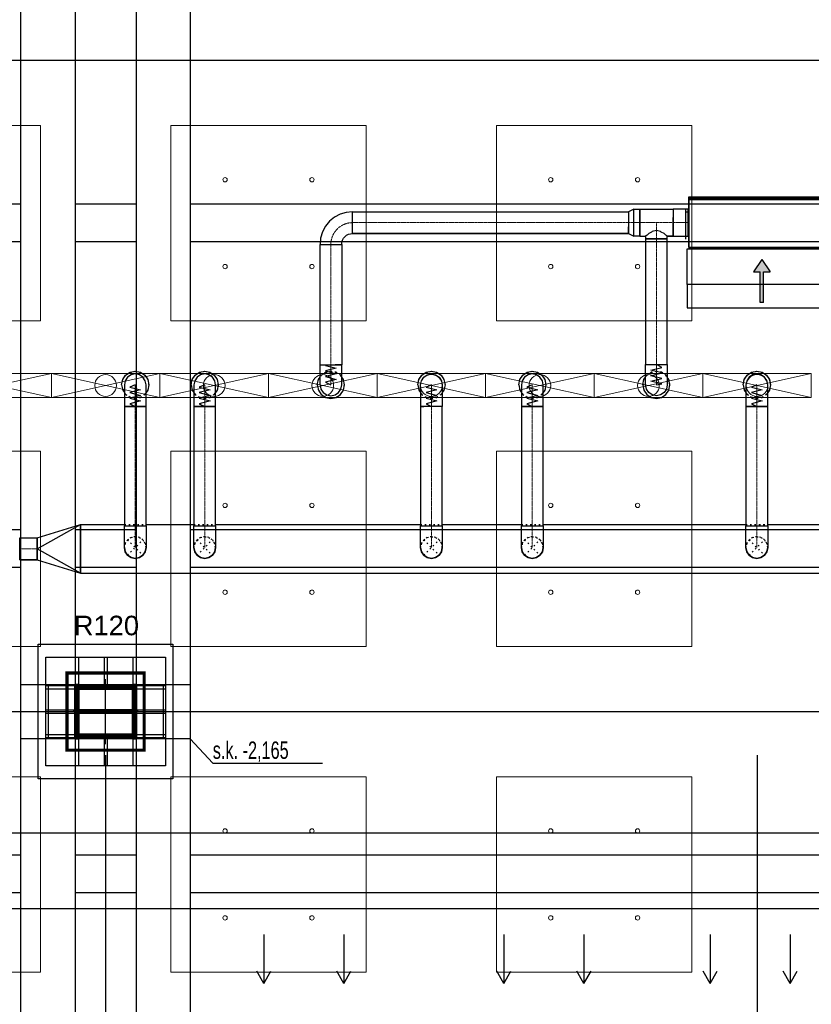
# Model space of a CAD drawing. Header units: centimetres. Extents: x -228435 to 46820, y -89367 to 152985.
# Tile 247 of 256: x -11332 to -4040, y 14303 to 23374. Entities that reach past the tile are written whole.
import ezdxf

# ---------------------------------------------------------------- set-up
doc = ezdxf.new("R2010")
doc.units = ezdxf.units.CM
doc.header["$LTSCALE"] = 50
doc.header["$PDMODE"] = 35
doc.header["$PDSIZE"] = 0.1
for name, pattern in [('CADVENT_CENTERLINE', [9.9, 7.4, -1, 0.5, -1]), ('CADVENT_HIDDEN', [0.8, 0.25, -0.55]), ('Kondygnacja  -0_5$0$HIDDEN', [9.525, 6.35, -3.175]), ('Kondygnacja  -0_5$0$HIDDEN2', [4.7625, 3.175, -1.5875]), ('Osie rzutów$0$DASHDOT2', [12.7, 6.35, -3.175, 0, -3.175])]:
    doc.linetypes.add(name, pattern=pattern)
doc.layers.get('0').update_dxf_attribs({"color": 8})
doc.layers.get('DEFPOINTS').update_dxf_attribs({"color": 8})
for name, color, linetype in [('01-103-Went PP_poziom-0_5$0$L_Nawiew', 250, 'Continuous'), ('bgde-nawiewDETAILS', 1, 'Continuous'), ('bgde-nawiewEXP', 250, 'Continuous'), ('bgde-nawiewHIDDEN', 250, 'Continuous'), ('bgde-wywiewSOL', 5, 'Continuous'), ('bgde_AJ_strzałki', 7, 'Continuous'), ('Kondygnacja  -0_5$0$ARCH_INFO_ODPORNOŚĆ OGNIOWA', 8, 'Continuous'), ('Kondygnacja  -0_5$0$ARCH_KONSTR_POWYŻEJ RZUTU', 8, 'Kondygnacja  -0_5$0$HIDDEN'), ('Kondygnacja  -0_5$0$ARCH_KONSTR_POWYŻEJ RZUTU_IST', 8, 'Kondygnacja  -0_5$0$HIDDEN2'), ('Kondygnacja  -0_5$0$ARCH_KONSTRUKCJA_NIEWIDOCZNA', 8, 'Continuous'), ('Kondygnacja  -0_5$0$ARCH_OKŁADZINA', 8, 'Continuous'), ('Kondygnacja  -0_5$0$ARCH_SŁUPY', 8, 'Continuous'), ('Osie rzutów$0$ARCH_INFO_OSIE_IST', 8, 'Osie rzutów$0$DASHDOT2'), ('Osie rzutów$0$ARCH_INFO_OSIE_OPISY_IST', 8, 'Continuous')]:
    doc.layers.add(name, color=color, linetype=linetype)
for name, color, linetype, lineweight in [('bgde-nawiewCEN', 7, 'Continuous', 13), ('bgde_nawiewnik', 11, 'Continuous', 5), ('Kondygnacja  -0_5$0$ARCH_INFO_WYMIARY', 8, 'Continuous', 9), ('SU Lampy kwadratowe  -05$0$ARCH_SUFITY_PODWIESZANE', 8, 'Continuous', 9)]:
    doc.layers.add(name, color=color, linetype=linetype, lineweight=lineweight)
doc.styles.add('Kondygnacja  -0_5$0$Arial', font='ARIAL.TTF')
doc.styles.add('Kondygnacja  -0_5$0$BIKTS', font='bikromsw.shx', dxfattribs={"width": 0.8})
doc.styles.add('Kondygnacja  -0_5$0$Romans', font='Romans.shx', dxfattribs={"width": 0.7})
doc.dimstyles.new('Kondygnacja  -0_5$0$Wymiary 1-100', dxfattribs={"dimtxt": 12, "dimasz": 10, "dimexe": 5, "dimexo": 0, "dimgap": 4, "dimtad": 1, "dimrnd": 0.5, "dimzin": 12, "dimdsep": 46, "dimtxsty": 'Kondygnacja  -0_5$0$Romans', "dimblk": 'Kondygnacja  -0_5$0$_Oblique', "dimcen": 10, "dimdle": 10, "dimclrt": 55, "dimazin": 0, "dimtfac": 1, "dimtmove": 1, "dimatfit": 3, "dimfxl": 8, "dimfxlon": 1, "dimtolj": 1, "dimtzin": 0, "dimarcsym": 0})
pattern_1 = [(45, (-1133.3117, -3177.9858), (-0.6735192, 0.6735192), [])]

# ---------------------------------------------------------------- blocks, each defined once
blk = doc.blocks.new('Osie rzutów')
at = {"layer": 'Osie rzutów$0$ARCH_INFO_OSIE_IST', "ltscale": 10}
for p, q in [((11060, 12510), (11060, 4623.26)), ((11660, 12510), (11660, 4623.26)), ((4436.04, 6800), (15156.54, 6800)), ((11060, 6170), (11060, 6230)), ((4436.04, 6200), (15156.54, 6200)), ((11090, 6200), (11030, 6200))]:
    blk.add_line(p, q, dxfattribs=at)
blk = doc.blocks.new('SU Lampy kwadratowe  -05$0$moduł sufitu')
at = {"layer": 'SU Lampy kwadratowe  -05$0$ARCH_SUFITY_PODWIESZANE'}
for points in [[(60, -60), (240, -60), (240, -240), (60, -240)], [(360, -60), (540, -60), (540, -240), (360, -240)], [(60, -360), (240, -360), (240, -540), (60, -540)], [(360, -360), (540, -360), (540, -540), (360, -540)]]:
    blk.add_lwpolyline(points, close=True, dxfattribs=at)
for centre in [(110, -110), (190, -110), (410, -110), (490, -110), (110, -190), (190, -190), (410, -190), (490, -190), (110, -410), (190, -410), (410, -410), (490, -410), (110, -490), (190, -490), (410, -490), (490, -490)]:
    blk.add_circle(centre, 2, dxfattribs=at)
blk = doc.blocks.new('SU Lampy kwadratowe  -05')
at = {"layer": 'SU Lampy kwadratowe  -05$0$ARCH_SUFITY_PODWIESZANE'}
for points in [[(10820, 6140), (11000, 6140), (11000, 5960), (10820, 5960)], [(11120, 6140), (11300, 6140), (11300, 5960), (11120, 5960)], [(11420, 6140), (11600, 6140), (11600, 5960), (11420, 5960)]]:
    blk.add_lwpolyline(points, close=True, dxfattribs=at)
for centre in [(11170, 6090), (11250, 6090), (11470, 6090), (11550, 6090), (11170, 6010), (11250, 6010), (11470, 6010), (11550, 6010)]:
    blk.add_circle(centre, 2, dxfattribs=at)
for p in [(10460, 6800), (11060, 6800)]:
    blk.add_blockref('SU Lampy kwadratowe  -05$0$moduł sufitu', p, dxfattribs=at)
blk = doc.blocks.new('Kondygnacja  -0_5$0$słup_kwadrat')
at = {"layer": 'Kondygnacja  -0_5$0$ARCH_SŁUPY', "lineweight": 40}
h = blk.add_hatch(dxfattribs=at)
h.set_pattern_fill('ANSI31', color=256, scale=0.3, style=0)
h.set_pattern_definition(pattern_1)
h.paths.add_polyline_path([(36, 34), (39, 34), (39, 84), (36, 84)])
h = blk.add_hatch(dxfattribs=at)
h.set_pattern_fill('ANSI31', color=256, scale=0.3, style=0)
h.set_pattern_definition(pattern_1)
h.paths.add_polyline_path([(89, 80), (89, 83), (39, 83), (39, 80)])
h = blk.add_hatch(dxfattribs=at)
h.set_pattern_fill('ANSI31', color=256, scale=0.3, style=0)
h.set_pattern_definition(pattern_1)
h.paths.add_polyline_path([(89, 34), (92, 34), (92, 84), (89, 84)])
h = blk.add_hatch(dxfattribs=at)
h.set_pattern_fill('ANSI31', color=256, scale=0.3, style=0)
h.set_pattern_definition(pattern_1)
h.paths.add_polyline_path([(89, 57.5), (89, 60.5), (39, 60.5), (39, 57.5)])
h = blk.add_hatch(dxfattribs=at)
h.set_pattern_fill('ANSI31', color=256, scale=0.3, style=0)
h.set_pattern_definition(pattern_1)
h.paths.add_polyline_path([(89, 35), (89, 38), (39, 38), (39, 35)])
at = {"layer": 'Kondygnacja  -0_5$0$ARCH_KONSTRUKCJA_NIEWIDOCZNA'}
blk.add_lwpolyline([(119, 109), (119, 9), (9, 9), (9, 109)], close=True, dxfattribs=at)
for points in [[(36, 109), (36, 84)], [(39, 109), (39, 84)], [(62.5, 109), (62.5, 83)], [(65.5, 109), (65.5, 83)], [(89, 109), (89, 84)], [(92, 109), (92, 84)], [(9, 83), (36, 83)], [(92, 83), (119, 83)], [(9, 80), (36, 80)], [(92, 80), (119, 80)], [(9, 60.5), (36, 60.5)], [(9, 57.5), (36, 57.5)], [(92, 60.5), (119, 60.5)], [(92, 57.5), (119, 57.5)], [(9, 38), (36, 38)], [(92, 38), (119, 38)], [(9, 35), (36, 35)], [(36, 34), (36, 9)], [(39, 34), (39, 9)], [(62.5, 35), (62.5, 9)], [(65.49, 35), (65.49, 9)], [(89, 34), (89, 9)], [(92, 35), (119, 35)], [(92, 34), (92, 9)]]:
    blk.add_lwpolyline(points, dxfattribs=at)
at = {"layer": 'Kondygnacja  -0_5$0$ARCH_OKŁADZINA'}
blk.add_lwpolyline([(2, 121), (126, 121), (126, -3), (2, -3)], close=True, dxfattribs=at)
at = {"layer": 'Kondygnacja  -0_5$0$ARCH_SŁUPY', "lineweight": 40}
for p, q in [((39, 60.5), (89, 60.5)), ((89, 57.5), (39, 57.5))]:
    blk.add_line(p, q, dxfattribs=at)
at = {"layer": 'Kondygnacja  -0_5$0$ARCH_SŁUPY', "lineweight": 50, "const_width": 3}
blk.add_lwpolyline([(28.5, 94.5), (99.5, 94.5), (99.5, 23.5), (28.5, 23.5)], close=True, dxfattribs=at)
at = {"layer": 'Kondygnacja  -0_5$0$ARCH_SŁUPY', "lineweight": 40}
for points in [[(36, 84), (39, 84), (39, 34), (36, 34)], [(89, 84), (92, 84), (92, 34), (89, 34)]]:
    blk.add_lwpolyline(points, close=True, dxfattribs=at)
for points in [[(89, 83), (39, 83)], [(39, 80), (89, 80)], [(89, 38), (39, 38)], [(39, 35), (89, 35)]]:
    blk.add_lwpolyline(points, dxfattribs=at)
blk = doc.blocks.new('Kondygnacja  -0_5$0$konstrukcja istniejąca -0.5')
at = {"layer": 'Kondygnacja  -0_5$0$ARCH_KONSTR_POWYŻEJ RZUTU_IST', "ltscale": 10}
for points in [[(10982, 6225), (10982, 7375)], [(11032, 7375), (11032, 6225)], [(11088, 7375), (11088, 6225)], [(11138, 7375), (11138, 6225)], [(9938, 6667.89), (10982, 6667.89)], [(11032, 6667.89), (11088, 6667.89)], [(11138, 6667.89), (12182, 6667.89)], [(10982, 6632.89), (9938, 6632.89)], [(11088, 6632.89), (11032, 6632.89)], [(12182, 6632.89), (11138, 6632.89)], [(9938, 6367.89), (10982, 6367.89)], [(11032, 6367.89), (11088, 6367.89)], [(11138, 6367.89), (12182, 6367.89)], [(10982, 6332.89), (9938, 6332.89)], [(11088, 6332.89), (11032, 6332.89)], [(12182, 6332.89), (11138, 6332.89)], [(11138, 6175), (10982, 6175), (10982, 6225), (11138, 6225), (11138, 6175)], [(10982, 5025), (10982, 6175)], [(11032, 6175), (11032, 5025)], [(11088, 6175), (11088, 5025)], [(11138, 6175), (11138, 5025)], [(9938, 6067.89), (10982, 6067.89)], [(11032, 6067.89), (11088, 6067.89)], [(11138, 6067.89), (12182, 6067.89)], [(10982, 6032.89), (9938, 6032.89)], [(11088, 6032.89), (11032, 6032.89)], [(12182, 6032.89), (11138, 6032.89)]]:
    blk.add_lwpolyline(points, dxfattribs=at)
at = {"layer": 'Kondygnacja  -0_5$0$ARCH_KONSTR_POWYŻEJ RZUTU_IST', "ltscale": 10, "elevation": 0}
for points in [[(11007, 6225), (11007, 6175)], [(11113, 6225), (11113, 6175)]]:
    blk.add_lwpolyline(points, dxfattribs=at)
at = {"layer": 'Kondygnacja  -0_5$0$ARCH_KONSTR_POWYŻEJ RZUTU_IST'}
blk.add_lwpolyline([(11138, 6175), (11158.68, 6152.53), (11259.84, 6152.53)], dxfattribs=at)
at = {"layer": 'Kondygnacja  -0_5$0$ARCH_KONSTR_POWYŻEJ RZUTU_IST', "style": 'Kondygnacja  -0_5$0$BIKTS', "width": 0.7}
blk.add_text('s.k. -2,165', height=16, dxfattribs=at).set_placement((11158.68, 6156.46))
blk = doc.blocks.new('Kondygnacja  -0_5$0$_Oblique')
at = {"color": 0, "linetype": 'ByBlock', "lineweight": -2}
blk.add_line((-0.5, -0.5), (0.5, 0.5), dxfattribs=at)
blk = doc.blocks.new('*D212')
at = {"layer": 'DEFPOINTS', "color": 0}
for p in [(-30586.3, 81900), (-30681.1, 12489.5), (9064, 12489.5)]:
    blk.add_point(p, dxfattribs=at)
at = {"layer": 'Kondygnacja  -0_5$0$ARCH_INFO_WYMIARY', "color": 0, "lineweight": -2}
for p, q in [((-30681.1, 81910), (-30681.1, 12479.5)), ((-30673.1, 81900), (-30686.1, 81900)), ((-30673.1, 12489.5), (-30686.1, 12489.5))]:
    blk.add_line(p, q, dxfattribs=at)
at = {"layer": 'Kondygnacja  -0_5$0$ARCH_INFO_WYMIARY', "color": 0, "lineweight": -2, "xscale": 10, "yscale": 10, "zscale": 10}
for p, rotation in [((-30681.1, 81900), 90), ((-30681.1, 12489.5), 270)]:
    blk.add_blockref('Kondygnacja  -0_5$0$_Oblique', p, dxfattribs=dict(at, rotation=rotation))
at = {"layer": 'Kondygnacja  -0_5$0$ARCH_INFO_WYMIARY', "color": 55, "insert": (-30691.1, 47194.8), "char_height": 12, "attachment_point": 5, "rotation": 90, "style": 'Kondygnacja  -0_5$0$Romans'}
blk.add_mtext('\\A1;69410.5', dxfattribs=at)
blk = doc.blocks.new('A$C066D7839')
at = {"layer": 'bgde_nawiewnik'}
for p, q in [((-50, -11.15), (-50, 11.15)), ((-50, 11.15), (50, 11.15)), ((-50, -11.15), (50, 11.15)), ((50, -11.15), (-50, 11.15)), ((50, 11.15), (50, -11.15)), ((50, -11.15), (-50, -11.15))]:
    blk.add_line(p, q, dxfattribs=at)
blk.add_circle((0, 0), 10, dxfattribs=at)
blk = doc.blocks.new('A$C5B3E7367')
at = {"layer": '01-103-Went PP_poziom-0_5$0$L_Nawiew'}
h = blk.add_hatch(color=256, dxfattribs=at)
h.paths.add_polyline_path([(215, 704), (215, 674), (331.7, 674), (331.7, 612.1), (445.9, 689), (331.7, 765.9), (331.7, 704)])
h.paths.add_polyline_path([(48.3, 704), (48.3, 674), (215, 674), (215, 704)])
for p, q in [((215, 1525), (165, 1525)), ((165, 1525), (165, 1505)), ((165, 1505), (215, 1505)), ((215, 1400), (215, 1530)), ((545, 1530), (215, 1530)), ((215, 1530), (215, 1515)), ((243.8, 1452), (268.8, 1452)), ((256.2, 1452), (256.2, 1400)), ((326.2, 1452), (351.2, 1452)), ((338.8, 1452), (338.8, 1400)), ((408.8, 1452), (433.8, 1452)), ((421.2, 1452), (421.2, 1400)), ((491.2, 1452), (516.2, 1452)), ((503.8, 1452), (503.8, 1400)), ((545, 1400), (545, 1530)), ((0, 1378), (215, 1378)), ((0, 0), (0, 1378)), ((545, 1400), (215, 1400)), ((215, 1400), (215, 1378)), ((215, 1378), (215, 0)), ((545, 0), (545, 1400)), ((445.9, 689), (331.7, 765.9)), ((331.7, 704), (331.7, 765.9)), ((48.3, 704), (331.7, 704)), ((48.3, 704), (48.3, 674)), ((48.3, 674), (331.7, 674)), ((445.9, 689), (331.7, 612.1)), ((331.7, 612.1), (331.7, 674)), ((215, 0), (0, 0)), ((215, 0), (545, 0))]:
    blk.add_line(p, q, dxfattribs=at)
blk = doc.blocks.new('A$C53CA46B8')
at = {"layer": 'bgde-wywiewSOL'}
for p, q in [((200.4, 481.1), (-249.6, 481.1)), ((-249.6, 481.1), (-249.6, -878.9)), ((112.9, 511.1), (-162.1, 511.1)), ((-137.1, 481.1), (-137.1, 511.1)), ((87.9, 481.1), (87.9, 511.1)), ((200.4, 481.1), (200.4, -878.9)), ((200.4, -878.9), (-249.6, -878.9)), ((-137.1, -878.9), (-137.1, -908.9)), ((87.9, -878.9), (87.9, -908.9)), ((112.9, -908.9), (-162.1, -908.9))]:
    blk.add_line(p, q, dxfattribs=at)
at = {"layer": '01-103-Went PP_poziom-0_5$0$L_Nawiew'}
blk.add_blockref('A$C5B3E7367', (-794.6, -893.9), dxfattribs=at)
blk = doc.blocks.new('strzałki2')
at = {"layer": 'bgde_AJ_strzałki'}
for p, q in [((0, 686.6), (-64.9, 574.6, 1393)), ((0, 236.6), (0, 686.6)), ((0, 686.6), (64.9, 574.6, 1393))]:
    blk.add_line(p, q, dxfattribs=at)

msp = doc.modelspace()

# ---------------------------------------------------------------- linework, layer by layer
at = {"layer": 'bgde-nawiewCEN', "linetype": 'CADVENT_CENTERLINE', "ltscale": 0.06}
for p, q in [((-5722.902, 21504.314), (-8265.147, 21504.314)), ((-5619.902, 21504.314), (-5722.902, 21504.314)), ((-5619.902, 21504.314), (-5466.902, 21504.314)), ((-5466.902, 21354.314), (-5466.902, 21504.314)), ((-5466.902, 21504.314), (-5313.902, 21504.314)), ((-5313.902, 21504.314), (-5173.902, 21504.314)), ((-5169.902, 21504.314), (-5173.902, 21504.314)), ((-5466.902, 21354.314), (-5466.902, 20197.254)), ((-8465.147, 21304.314), (-8465.147, 20195.476)), ((-8465.147, 20178.139), (-8465.147, 20195.476)), ((-8465.147, 20130.745), (-8465.147, 20178.139)), ((-5466.902, 20197.254), (-5466.902, 20179.751)), ((-5466.902, 20179.751), (-5466.902, 20131.902)), ((-8465.147, 20104.974), (-8465.147, 20130.745)), ((-8465.147, 20083.158), (-8465.147, 20104.974)), ((-8465.147, 20064.97), (-8465.147, 20083.158)), ((-8465.147, 20050.078), (-8465.147, 20064.97)), ((-8465.147, 20038.154), (-8465.147, 20050.078)), ((-5466.902, 20131.902), (-5466.902, 20105.884)), ((-5466.902, 20105.884), (-5466.902, 20083.859)), ((-5466.902, 20083.859), (-5466.902, 20065.497)), ((-5466.902, 20065.497), (-5466.902, 20050.462)), ((-5466.902, 20050.462), (-5466.902, 20038.424)), ((-10267.514, 20009.546), (-10267.514, 20010.02)), ((-10267.514, 20008.421), (-10267.514, 20009.546)), ((-10267.514, 20006.231), (-10267.514, 20008.421)), ((-10267.514, 20002.619), (-10267.514, 20006.231)), ((-10267.514, 19997.231), (-10267.514, 20002.619)), ((-10267.514, 19989.712), (-10267.514, 19997.231)), ((-10267.514, 19979.705), (-10267.514, 19989.712)), ((-10267.514, 19966.857), (-10267.514, 19979.705)), ((-10267.514, 19950.812), (-10267.514, 19966.857)), ((-9627.405, 20009.546), (-9627.405, 20010.02)), ((-9627.405, 20008.421), (-9627.405, 20009.546)), ((-9627.405, 20006.231), (-9627.405, 20008.421)), ((-9627.405, 20002.619), (-9627.405, 20006.231)), ((-9627.405, 19997.231), (-9627.405, 20002.619)), ((-9627.405, 19989.712), (-9627.405, 19997.231)), ((-9627.405, 19979.705), (-9627.405, 19989.712)), ((-9627.405, 19966.857), (-9627.405, 19979.705)), ((-9627.405, 19950.812), (-9627.405, 19966.857)), ((-8465.147, 20028.868), (-8465.147, 20038.154)), ((-8465.147, 20021.889), (-8465.147, 20028.868)), ((-8465.147, 20016.889), (-8465.147, 20021.889)), ((-8465.147, 20013.537), (-8465.147, 20016.889)), ((-8465.147, 20011.504), (-8465.147, 20013.537)), ((-8465.147, 20010.46), (-8465.147, 20011.504)), ((-8465.147, 20010.02), (-8465.147, 20010.46)), ((-7538.813, 20009.546), (-7538.813, 20010.02)), ((-7538.813, 20008.421), (-7538.813, 20009.546)), ((-7538.813, 20006.231), (-7538.813, 20008.421)), ((-7538.813, 20002.619), (-7538.813, 20006.231)), ((-7538.813, 19997.231), (-7538.813, 20002.619)), ((-7538.813, 19989.712), (-7538.813, 19997.231)), ((-7538.813, 19979.705), (-7538.813, 19989.712)), ((-7538.813, 19966.857), (-7538.813, 19979.705)), ((-7538.813, 19950.812), (-7538.813, 19966.857)), ((-6609.789, 20009.546), (-6609.789, 20010.02)), ((-6609.789, 20008.421), (-6609.789, 20009.546)), ((-6609.789, 20006.231), (-6609.789, 20008.421)), ((-6609.789, 20002.619), (-6609.789, 20006.231)), ((-6609.789, 19997.231), (-6609.789, 20002.619)), ((-6609.789, 19989.712), (-6609.789, 19997.231)), ((-6609.789, 19979.705), (-6609.789, 19989.712)), ((-6609.789, 19966.857), (-6609.789, 19979.705)), ((-6609.789, 19950.812), (-6609.789, 19966.857)), ((-5466.902, 20038.424), (-5466.902, 20029.048)), ((-5466.902, 20029.048), (-5466.902, 20022.003)), ((-5466.902, 20022.003), (-5466.902, 20016.955)), ((-5466.902, 20016.955), (-5466.902, 20013.57)), ((-5466.902, 20013.57), (-5466.902, 20011.518)), ((-5466.902, 20011.518), (-5466.902, 20010.464)), ((-5466.902, 20010.464), (-5466.902, 20010.02)), ((-4541.946, 20009.546), (-4541.946, 20010.02)), ((-4541.946, 20008.421), (-4541.946, 20009.546)), ((-4541.946, 20006.231), (-4541.946, 20008.421)), ((-4541.946, 20002.619), (-4541.946, 20006.231)), ((-4541.946, 19997.231), (-4541.946, 20002.619)), ((-4541.946, 19989.712), (-4541.946, 19997.231)), ((-4541.946, 19979.705), (-4541.946, 19989.712)), ((-4541.946, 19966.857), (-4541.946, 19979.705)), ((-4541.946, 19950.812), (-4541.946, 19966.857)), ((-10267.514, 19931.214), (-10267.514, 19950.812)), ((-10267.514, 19907.708), (-10267.514, 19931.214)), ((-10267.514, 19879.94), (-10267.514, 19907.708)), ((-10267.514, 19828.873), (-10267.514, 19879.94)), ((-9627.405, 19931.214), (-9627.405, 19950.812)), ((-9627.405, 19907.708), (-9627.405, 19931.214)), ((-9627.405, 19879.94), (-9627.405, 19907.708)), ((-9627.405, 19828.873), (-9627.405, 19879.94)), ((-7538.813, 19931.214), (-7538.813, 19950.812)), ((-7538.813, 19907.708), (-7538.813, 19931.214)), ((-7538.813, 19879.94), (-7538.813, 19907.708)), ((-7538.813, 19828.873), (-7538.813, 19879.94)), ((-6609.789, 19931.214), (-6609.789, 19950.812)), ((-6609.789, 19907.708), (-6609.789, 19931.214)), ((-6609.789, 19879.94), (-6609.789, 19907.708)), ((-6609.789, 19828.873), (-6609.789, 19879.94)), ((-4541.946, 19931.214), (-4541.946, 19950.812)), ((-4541.946, 19907.708), (-4541.946, 19931.214)), ((-4541.946, 19879.94), (-4541.946, 19907.708)), ((-4541.946, 19828.873), (-4541.946, 19879.94)), ((-10267.514, 19810.192), (-10267.514, 19828.873)), ((-10267.514, 18711.102), (-10267.514, 19810.192)), ((-9627.405, 19810.192), (-9627.405, 19828.873)), ((-9627.405, 18711.102), (-9627.405, 19810.192)), ((-7538.813, 19810.192), (-7538.813, 19828.873)), ((-7538.813, 18711.102), (-7538.813, 19810.192)), ((-6609.789, 19810.192), (-6609.789, 19828.873)), ((-6609.789, 18711.102), (-6609.789, 19810.192)), ((-4541.946, 19810.192), (-4541.946, 19828.873)), ((-4541.946, 18711.102), (-4541.946, 19810.192)), ((-10267.514, 18711.102), (-10267.514, 18511.102)), ((-9627.405, 18711.102), (-9627.405, 18511.102)), ((-7538.813, 18711.102), (-7538.813, 18511.102)), ((-6609.789, 18711.102), (-6609.789, 18511.102)), ((-4541.946, 18711.102), (-4541.946, 18511.102)), ((-11170.39, 18499.463), (-11331.67, 18499.463))]:
    msp.add_line(p, q, dxfattribs=at)
msp.add_arc((-8265.147, 21304.314), 200, 90, 180, dxfattribs=at)
at = {"layer": 'bgde-nawiewDETAILS', "linetype": 'CADVENT_HIDDEN'}
for p, q in [((-10338.224, 18440.392), (-10196.803, 18581.813)), ((-10338.224, 18581.813), (-10196.803, 18440.392)), ((-9698.115, 18440.392), (-9556.694, 18581.813)), ((-9698.115, 18581.813), (-9556.694, 18440.392)), ((-7609.524, 18440.392), (-7468.103, 18581.813)), ((-7609.524, 18581.813), (-7468.103, 18440.392)), ((-6680.499, 18440.392), (-6539.078, 18581.813)), ((-6680.499, 18581.813), (-6539.078, 18440.392)), ((-4612.657, 18440.392), (-4471.236, 18581.813)), ((-4612.657, 18581.813), (-4471.236, 18440.392))]:
    msp.add_line(p, q, dxfattribs=at)
at = {"layer": 'bgde-nawiewEXP', "linetype": 'Continuous'}
for points in [[(-5169.902, 21729.314), (-3809.902, 21729.314), (-3809.902, 21739.314), (-5169.902, 21739.314)], [(-5169.902, 21279.314), (-3809.902, 21279.314), (-3809.902, 21729.314), (-5169.902, 21729.314)], [(-5674.745, 21379.314), (-5674.745, 21629.314), (-5619.902, 21629.314), (-5619.902, 21379.314)], [(-5722.902, 21411.926), (-5722.902, 21404.314), (-5722.902, 21404.314)], [(-5566.902, 20050.462), (-5566.902, 20197.254), (-5366.902, 20197.254), (-5366.902, 20010.02), (-5374.514, 19971.752), (-5396.191, 19939.309), (-5428.634, 19917.632), (-5466.902, 19910.02), (-5505.17, 19917.632), (-5537.613, 19939.309), (-5559.29, 19971.752), (-5566.902, 20010.02), (-5566.902, 20038.424)], [(-10367.514, 20009.546), (-10367.514, 19810.192), (-10167.514, 19810.192), (-10167.514, 20010.02), (-10175.126, 20048.288), (-10196.803, 20080.731), (-10229.245, 20102.408), (-10267.514, 20110.02), (-10305.782, 20102.408), (-10338.224, 20080.731), (-10359.902, 20048.288), (-10367.514, 20010.02)], [(-9727.405, 19979.705), (-9727.405, 19810.192), (-9527.405, 19810.192), (-9527.405, 20010.02), (-9535.017, 20048.288), (-9556.694, 20080.731), (-9589.136, 20102.408), (-9627.405, 20110.02), (-9665.673, 20102.408), (-9698.115, 20080.731), (-9719.793, 20048.288), (-9727.405, 20010.02), (-9727.405, 19989.712)], [(-6709.789, 19979.705), (-6709.789, 19810.192), (-6509.789, 19810.192), (-6509.789, 20010.02), (-6517.401, 20048.288), (-6539.078, 20080.731), (-6571.52, 20102.408), (-6609.789, 20110.02), (-6648.057, 20102.408), (-6680.499, 20080.731), (-6702.176, 20048.288), (-6709.789, 20010.02), (-6709.789, 19989.712)], [(-4641.946, 19810.192), (-4441.946, 19810.192), (-4441.946, 20010.02), (-4449.558, 20048.288), (-4471.236, 20080.731), (-4503.678, 20102.408), (-4541.946, 20110.02), (-4580.215, 20102.408), (-4612.657, 20080.731), (-4634.334, 20048.288), (-4641.946, 20010.02), (-4641.946, 19828.873)], [(-10367.514, 18711.102), (-10167.514, 18711.102), (-10167.514, 19810.192), (-10367.514, 19810.192)], [(-9727.405, 18711.102), (-9527.405, 18711.102), (-9527.405, 19810.192), (-9727.405, 19810.192)], [(-7638.813, 18711.102), (-7438.813, 18711.102), (-7438.813, 19810.192), (-7638.813, 19810.192)], [(-6709.789, 18711.102), (-6509.789, 18711.102), (-6509.789, 19810.192), (-6709.789, 19810.192)], [(-4641.946, 18711.102), (-4441.946, 18711.102), (-4441.946, 19810.192), (-4641.946, 19810.192)], [(-10367.514, 18511.102), (-10367.514, 18711.102), (-10167.514, 18711.102), (-10167.514, 18511.102), (-10175.126, 18472.834), (-10196.803, 18440.392), (-10229.245, 18418.714), (-10267.514, 18411.102), (-10305.782, 18418.714), (-10338.224, 18440.392), (-10359.902, 18472.834)], [(-9727.405, 18511.102), (-9727.405, 18711.102), (-9527.405, 18711.102), (-9527.405, 18511.102), (-9535.017, 18472.834), (-9556.694, 18440.392), (-9589.136, 18418.714), (-9627.405, 18411.102), (-9665.673, 18418.714), (-9698.115, 18440.392), (-9719.793, 18472.834)], [(-6709.789, 18511.102), (-6709.789, 18711.102), (-6509.789, 18711.102), (-6509.789, 18511.102), (-6517.401, 18472.834), (-6539.078, 18440.392), (-6571.52, 18418.714), (-6609.789, 18411.102), (-6648.057, 18418.714), (-6680.499, 18440.392), (-6702.176, 18472.834)], [(-11331.67, 18399.463), (-11331.67, 18599.463), (-11170.39, 18599.463), (-11170.39, 18399.463)], [(-10367.514, 18511.102), (-10359.902, 18472.834), (-10338.224, 18440.392), (-10305.782, 18418.714), (-10267.514, 18411.102), (-10229.245, 18418.714), (-10196.803, 18440.392), (-10175.126, 18472.834), (-10167.514, 18511.102), (-10175.126, 18472.834), (-10196.803, 18440.392), (-10229.245, 18418.714), (-10267.514, 18411.102), (-10305.782, 18418.714), (-10338.224, 18440.392), (-10359.902, 18472.834)], [(-9665.673, 18418.714), (-9627.405, 18411.102), (-9589.136, 18418.714), (-9556.694, 18440.392), (-9535.017, 18472.834), (-9527.405, 18511.102), (-9535.017, 18472.834), (-9556.694, 18440.392), (-9589.136, 18418.714), (-9627.405, 18411.102)], [(-7638.813, 18511.102), (-7631.201, 18472.834), (-7609.524, 18440.392), (-7577.082, 18418.714), (-7538.813, 18411.102), (-7500.545, 18418.714), (-7468.103, 18440.392), (-7446.425, 18472.834), (-7438.813, 18511.102), (-7446.425, 18472.834), (-7468.103, 18440.392), (-7500.545, 18418.714), (-7538.813, 18411.102), (-7577.082, 18418.714), (-7609.524, 18440.392), (-7631.201, 18472.834)], [(-4641.946, 18511.102), (-4634.334, 18472.834), (-4612.657, 18440.392), (-4580.215, 18418.714), (-4541.946, 18411.102), (-4503.678, 18418.714), (-4471.236, 18440.392), (-4449.558, 18472.834), (-4441.946, 18511.102), (-4449.558, 18472.834), (-4471.236, 18440.392), (-4503.678, 18418.714), (-4541.946, 18411.102), (-4580.215, 18418.714), (-4612.657, 18440.392), (-4634.334, 18472.834)], [(-12563.407, 15182.099), (-12563.407, 15882.094), (-1287.823, 15882.094), (-1287.823, 15182.094), (-1106.75, 15197.466), (-956.675, 15242.991), (-818.365, 15316.919), (-697.135, 15416.41), (-597.644, 15537.64), (-523.715, 15675.95), (-478.191, 15826.026), (-462.819, 16007.091), (-1162.819, 16007.098), (-1164.74, 15962.589), (-1170.431, 15943.829), (-1179.673, 15926.539), (-1192.109, 15911.385), (-1207.264, 15898.948), (-1224.553, 15889.707), (-1243.313, 15884.016), (-1287.823, 15882.094), (-1287.823, 15182.094), (-12563.407, 15182.094)]]:
    msp.add_lwpolyline(points, close=True, dxfattribs=at)
for points in [[(-8565.147, 20195.476), (-8565.147, 21304.314), (-8365.147, 21304.314), (-8363.226, 21323.823), (-8357.535, 21342.582), (-8348.294, 21359.871), (-8335.858, 21375.025), (-8320.704, 21387.461), (-8303.415, 21396.702), (-8284.656, 21402.392), (-8265.147, 21404.314), (-8265.147, 21604.314), (-8323.674, 21598.55), (-8379.952, 21581.478), (-8431.818, 21553.755), (-8477.279, 21516.446), (-8514.588, 21470.985), (-8542.311, 21419.119), (-8559.383, 21362.841), (-8565.147, 21304.314), (-8365.147, 21304.314), (-8365.147, 20195.476)], [(-8265.147, 21404.314), (-8265.147, 21604.314), (-5722.902, 21604.314), (-5722.902, 21433.603)], [(-5722.902, 21404.314), (-5674.745, 21379.314), (-5674.745, 21629.314), (-5722.902, 21604.314), (-5722.902, 21411.926)], [(-5619.902, 21379.314), (-5619.902, 21629.314), (-5313.902, 21629.314), (-5313.902, 21504.314)], [(-5313.902, 21379.314), (-5173.902, 21379.314), (-5173.902, 21629.314), (-5313.902, 21629.314), (-5313.902, 21456.479)], [(-5173.902, 21379.314), (-5173.902, 21629.314), (-5169.902, 21629.314)], [(-5313.902, 21504.314), (-5313.902, 21552.149)], [(-5313.902, 21456.479), (-5313.902, 21504.314)], [(-5313.902, 21504.314), (-5313.902, 21456.479)], [(-5722.902, 21433.603), (-5722.902, 21466.046)], [(-5722.902, 21411.926), (-5722.902, 21433.603)], [(-5722.902, 21433.603), (-5722.902, 21411.926)], [(-5722.902, 21404.314), (-5722.902, 21411.926)], [(-5619.902, 21379.314), (-5566.902, 21379.314), (-5566.902, 20197.254), (-5366.902, 20197.254), (-5366.902, 21354.314), (-5566.902, 21354.314), (-5566.902, 21354.314), (-5366.902, 21354.314), (-5366.902, 21379.314), (-5374.514, 21386.926), (-5380.907, 21388.829), (-5396.191, 21404.114), (-5422.648, 21415.926), (-5428.634, 21421.911), (-5466.902, 21433.304), (-5505.17, 21421.911), (-5511.156, 21415.926), (-5537.613, 21404.114), (-5552.897, 21388.829), (-5559.29, 21386.926), (-5566.902, 21379.314)], [(-5313.902, 21388.829), (-5313.902, 21456.479)], [(-5313.902, 21415.926), (-5313.902, 21456.479)], [(-5313.902, 21456.479), (-5313.902, 21415.926)], [(-5313.902, 21379.314), (-5313.902, 21388.829), (-5313.902, 21388.829), (-5313.902, 21415.926)], [(-5313.902, 21415.926), (-5313.902, 21388.829)], [(-8265.147, 21404.314), (-5722.902, 21404.314)], [(-5722.902, 21404.314), (-8265.147, 21404.314)], [(-5366.902, 21379.314), (-5313.902, 21379.314)], [(-5313.902, 21379.314), (-5366.902, 21379.314)], [(-5313.902, 21388.829), (-5313.902, 21379.314)], [(-5313.902, 21379.314), (-5313.902, 21388.829)], [(-5173.902, 21379.314), (-5169.902, 21379.314)], [(-8565.147, 20010.02), (-8557.535, 19971.752), (-8535.858, 19939.309), (-8503.415, 19917.632), (-8465.147, 19910.02), (-8426.879, 19917.632), (-8394.436, 19939.309), (-8372.759, 19971.752), (-8365.147, 20010.02), (-8365.147, 20195.476), (-8372.759, 20195.476)], [(-8565.147, 20010.02), (-8565.147, 20195.476), (-8394.436, 20195.476), (-8394.436, 20195.476), (-8372.759, 20195.476)], [(-8565.147, 20195.476), (-8394.436, 20195.476)], [(-8394.436, 20195.476), (-8426.879, 20195.476)], [(-8394.436, 20195.476), (-8365.147, 20195.476)], [(-8372.759, 20195.476), (-8394.436, 20195.476)], [(-8372.759, 20195.476), (-8365.147, 20195.476)], [(-10392.514, 20010.02), (-10382.999, 20057.855), (-10355.902, 20098.408), (-10315.349, 20125.505), (-10267.514, 20135.02), (-10219.678, 20125.505), (-10179.125, 20098.408), (-10152.029, 20057.855), (-10142.514, 20010.02), (-10152.029, 19962.184), (-10167.514, 19939.01)], [(-9752.405, 20010.02), (-9742.89, 20057.855), (-9715.793, 20098.408), (-9675.24, 20125.505), (-9627.405, 20135.02), (-9579.569, 20125.505), (-9539.016, 20098.408), (-9511.92, 20057.855), (-9502.405, 20010.02), (-9511.92, 19962.184), (-9527.405, 19939.01)], [(-8590.147, 20010.02), (-8580.632, 19962.184), (-8553.535, 19921.632), (-8512.983, 19894.535), (-8465.147, 19885.02), (-8417.312, 19894.535), (-8376.759, 19921.632), (-8349.662, 19962.184), (-8340.147, 20010.02), (-8349.662, 20057.855), (-8365.147, 20081.03)], [(-8590.147, 20010.02), (-8580.632, 20057.855), (-8565.147, 20081.03)], [(-7663.813, 20010.02), (-7654.298, 20057.855), (-7627.202, 20098.408), (-7586.649, 20125.505), (-7538.813, 20135.02), (-7490.978, 20125.505), (-7450.425, 20098.408), (-7423.328, 20057.855), (-7413.813, 20010.02), (-7423.328, 19962.184), (-7438.813, 19939.01)], [(-7638.813, 19966.857), (-7638.813, 20010.02), (-7631.201, 20048.288), (-7609.524, 20080.731), (-7577.082, 20102.408), (-7538.813, 20110.02), (-7500.545, 20102.408), (-7468.103, 20080.731), (-7446.425, 20048.288), (-7438.813, 20010.02), (-7438.813, 19810.192), (-7631.201, 19810.192)], [(-6734.789, 20010.02), (-6725.273, 20057.855), (-6698.177, 20098.408), (-6657.624, 20125.505), (-6609.789, 20135.02), (-6561.953, 20125.505), (-6521.4, 20098.408), (-6494.304, 20057.855), (-6484.789, 20010.02), (-6494.304, 19962.184), (-6509.789, 19939.01)], [(-5591.902, 20010.02), (-5582.387, 19962.184), (-5555.29, 19921.632), (-5514.737, 19894.535), (-5466.902, 19885.02), (-5419.067, 19894.535), (-5378.514, 19921.632), (-5351.417, 19962.184), (-5341.902, 20010.02), (-5351.417, 20057.855), (-5366.902, 20081.03)], [(-5591.902, 20010.02), (-5582.387, 20057.855), (-5566.902, 20081.03)], [(-4666.946, 20010.02), (-4657.431, 20057.855), (-4630.335, 20098.408), (-4589.782, 20125.505), (-4541.946, 20135.02), (-4494.111, 20125.505), (-4453.558, 20098.408), (-4426.461, 20057.855), (-4416.946, 20010.02), (-4426.461, 19962.184), (-4441.946, 19939.01)], [(-10392.514, 20010.02), (-10382.999, 19962.184), (-10367.514, 19939.01)], [(-9752.405, 20010.02), (-9742.89, 19962.184), (-9727.405, 19939.01)], [(-7663.813, 20010.02), (-7654.298, 19962.184), (-7638.813, 19939.01)], [(-7638.813, 19966.857), (-7638.813, 19810.192), (-7609.524, 19810.192)], [(-6734.789, 20010.02), (-6725.273, 19962.184), (-6709.789, 19939.01)], [(-4666.946, 20010.02), (-4657.431, 19962.184), (-4641.946, 19939.01)], [(-11331.67, 18399.463), (-11170.39, 18399.463), (-10770.39, 18274.463), (-1287.823, 18274.463), (-1287.823, 18724.463), (-1444.103, 18724.463)], [(-11170.39, 18399.463), (-11170.39, 18599.463), (-10770.39, 18724.463), (-10770.39, 18274.463), (-11170.39, 18499.463), (-10770.39, 18724.463), (-10367.514, 18724.463)], [(-10770.39, 18274.463), (-10770.39, 18724.463)], [(-10167.514, 18724.463), (-9727.405, 18724.463)], [(-9527.405, 18724.463), (-7638.813, 18724.463)], [(-7638.813, 18511.102), (-7638.813, 18711.102), (-7438.813, 18711.102), (-7438.813, 18511.102), (-7446.425, 18472.834), (-7468.103, 18440.392), (-7500.545, 18418.714), (-7538.813, 18411.102), (-7577.082, 18418.714), (-7609.524, 18440.392), (-7631.201, 18472.834)], [(-7438.813, 18724.463), (-6709.789, 18724.463)], [(-6509.789, 18724.463), (-4641.946, 18724.463)], [(-4641.946, 18511.102), (-4641.946, 18711.102), (-4441.946, 18711.102), (-4441.946, 18511.102), (-4449.558, 18472.834)], [(-4441.946, 18724.463), (-2611.873, 18724.463)], [(-9727.405, 18511.102), (-9719.793, 18472.834), (-9698.115, 18440.392), (-9665.673, 18418.714)], [(-9727.405, 18511.102), (-9719.793, 18472.834), (-9698.115, 18440.392), (-9665.673, 18418.714)], [(-7638.813, 18511.102), (-7631.201, 18472.834), (-7609.524, 18440.392)], [(-6709.789, 18511.102), (-6702.176, 18472.834), (-6680.499, 18440.392), (-6648.057, 18418.714), (-6609.789, 18411.102), (-6571.52, 18418.714), (-6539.078, 18440.392), (-6517.401, 18472.834), (-6509.789, 18511.102), (-6517.401, 18472.834), (-6539.078, 18440.392), (-6571.52, 18418.714), (-6609.789, 18411.102), (-6648.057, 18418.714)], [(-6709.789, 18511.102), (-6702.176, 18472.834)], [(-6702.176, 18472.834), (-6709.789, 18511.102)], [(-4641.946, 18511.102), (-4634.334, 18472.834), (-4612.657, 18440.392), (-4580.215, 18418.714), (-4541.946, 18411.102)], [(-4541.946, 18411.102), (-4503.678, 18418.714), (-4471.236, 18440.392), (-4449.558, 18472.834), (-4441.946, 18511.102)], [(-9665.673, 18418.714), (-9698.115, 18440.392)], [(-9665.673, 18418.714), (-9698.115, 18440.392)], [(-6702.176, 18472.834), (-6680.499, 18440.392), (-6648.057, 18418.714), (-6609.789, 18411.102)], [(-4541.946, 18411.102), (-4580.215, 18418.714)]]:
    msp.add_lwpolyline(points, dxfattribs=at)
at = {"layer": 'bgde-nawiewEXP'}
for points in [[(-8465.147, 20195.476), (-8515.147, 20189.045), (-8415.147, 20163.368), (-8515.147, 20137.718), (-8415.147, 20111.794), (-8515.147, 20085.994), (-8415.147, 20060.745), (-8515.147, 20035.295), (-8465.147, 20010.02)], [(-5466.902, 20010.02), (-5416.902, 20018.24), (-5516.902, 20043.376), (-5416.902, 20068.711), (-5516.902, 20094.425), (-5416.902, 20119.705), (-5516.902, 20145.587), (-5416.902, 20170.772), (-5466.902, 20197.254)], [(-10267.514, 20010.02), (-10317.514, 19988.741), (-10217.514, 19963.401), (-10317.514, 19938.202), (-10217.514, 19912.939), (-10317.514, 19887.426), (-10217.514, 19862.089), (-10317.514, 19836.652), (-10267.514, 19810.192)], [(-9627.405, 20010.02), (-9677.405, 19988.741), (-9577.405, 19963.401), (-9677.405, 19938.202), (-9577.405, 19912.939), (-9677.405, 19887.426), (-9577.405, 19862.089), (-9677.405, 19836.652), (-9627.405, 19810.192)], [(-7538.813, 20010.02), (-7588.813, 19988.741), (-7488.813, 19963.401), (-7588.813, 19938.202), (-7488.813, 19912.939), (-7588.813, 19887.426), (-7488.813, 19862.089), (-7588.813, 19836.652), (-7538.813, 19810.192)], [(-6609.789, 20010.02), (-6659.789, 19988.741), (-6559.789, 19963.401), (-6659.789, 19938.202), (-6559.789, 19912.939), (-6659.789, 19887.426), (-6559.789, 19862.089), (-6659.789, 19836.652), (-6609.789, 19810.192)], [(-4541.946, 20010.02), (-4591.946, 19988.741), (-4491.946, 19963.401), (-4591.946, 19938.202), (-4491.946, 19912.939), (-4591.946, 19887.426), (-4491.946, 19862.089), (-4591.946, 19836.652), (-4541.946, 19810.192)]]:
    msp.add_lwpolyline(points, dxfattribs=at)
at = {"layer": 'bgde-nawiewHIDDEN', "linetype": 'CADVENT_HIDDEN'}
for points in [[(-5169.902, 21379.314), (-5169.902, 21629.314)], [(-10392.514, 20010.02), (-10382.999, 20057.855), (-10355.902, 20098.408), (-10315.349, 20125.505), (-10267.514, 20135.02), (-10219.678, 20125.505), (-10179.125, 20098.408), (-10152.029, 20057.855), (-10142.514, 20010.02), (-10152.029, 19962.184), (-10179.125, 19921.632), (-10219.678, 19894.535), (-10267.514, 19885.02), (-10315.349, 19894.535), (-10355.902, 19921.632), (-10315.349, 19894.535), (-10267.514, 19885.02), (-10219.678, 19894.535), (-10179.125, 19921.632), (-10167.514, 19939.01)], [(-9752.405, 20010.02), (-9742.89, 20057.855), (-9715.793, 20098.408), (-9675.24, 20125.505), (-9627.405, 20135.02), (-9579.569, 20125.505), (-9539.016, 20098.408), (-9511.92, 20057.855), (-9502.405, 20010.02), (-9511.92, 19962.184), (-9539.016, 19921.632), (-9579.569, 19894.535), (-9627.405, 19885.02), (-9675.24, 19894.535), (-9715.793, 19921.632), (-9675.24, 19894.535), (-9627.405, 19885.02), (-9579.569, 19894.535), (-9539.016, 19921.632), (-9527.405, 19939.01)], [(-8590.147, 20010.02), (-8580.632, 19962.184), (-8553.535, 19921.632), (-8512.983, 19894.535), (-8465.147, 19885.02), (-8417.312, 19894.535), (-8376.759, 19921.632), (-8349.662, 19962.184), (-8340.147, 20010.02), (-8349.662, 20057.855), (-8376.759, 20098.408), (-8417.312, 20125.505), (-8465.147, 20135.02), (-8512.983, 20125.505), (-8553.535, 20098.408), (-8565.147, 20081.03)], [(-8590.147, 20010.02), (-8580.632, 20057.855), (-8553.535, 20098.408), (-8512.983, 20125.505), (-8465.147, 20135.02), (-8417.312, 20125.505), (-8376.759, 20098.408), (-8365.147, 20081.03)], [(-7663.813, 20010.02), (-7654.298, 20057.855), (-7627.202, 20098.408), (-7586.649, 20125.505), (-7538.813, 20135.02), (-7490.978, 20125.505), (-7450.425, 20098.408), (-7423.328, 20057.855), (-7413.813, 20010.02), (-7423.328, 19962.184), (-7450.425, 19921.632), (-7490.978, 19894.535), (-7538.813, 19885.02), (-7586.649, 19894.535), (-7627.202, 19921.632), (-7586.649, 19894.535), (-7538.813, 19885.02), (-7490.978, 19894.535), (-7450.425, 19921.632), (-7438.813, 19939.01)], [(-6734.789, 20010.02), (-6725.273, 20057.855), (-6698.177, 20098.408), (-6657.624, 20125.505), (-6609.789, 20135.02), (-6561.953, 20125.505), (-6521.4, 20098.408), (-6494.304, 20057.855), (-6484.789, 20010.02), (-6494.304, 19962.184), (-6521.4, 19921.632), (-6561.953, 19894.535), (-6609.789, 19885.02), (-6657.624, 19894.535), (-6698.177, 19921.632), (-6657.624, 19894.535), (-6609.789, 19885.02), (-6561.953, 19894.535), (-6521.4, 19921.632), (-6509.789, 19939.01)], [(-5591.902, 20010.02), (-5582.387, 19962.184), (-5555.29, 19921.632), (-5514.737, 19894.535), (-5466.902, 19885.02), (-5419.067, 19894.535), (-5378.514, 19921.632), (-5351.417, 19962.184), (-5341.902, 20010.02), (-5351.417, 20057.855), (-5378.514, 20098.408), (-5419.067, 20125.505), (-5466.902, 20135.02), (-5514.737, 20125.505), (-5555.29, 20098.408), (-5566.902, 20081.03)], [(-5591.902, 20010.02), (-5582.387, 20057.855), (-5555.29, 20098.408), (-5514.737, 20125.505), (-5466.902, 20135.02), (-5419.067, 20125.505), (-5378.514, 20098.408), (-5366.902, 20081.03)], [(-4666.946, 20010.02), (-4657.431, 20057.855), (-4630.335, 20098.408), (-4589.782, 20125.505), (-4541.946, 20135.02), (-4494.111, 20125.505), (-4453.558, 20098.408), (-4426.461, 20057.855), (-4416.946, 20010.02), (-4426.461, 19962.184), (-4453.558, 19921.632), (-4494.111, 19894.535), (-4541.946, 19885.02), (-4589.782, 19894.535), (-4630.335, 19921.632), (-4589.782, 19894.535), (-4541.946, 19885.02), (-4494.111, 19894.535), (-4453.558, 19921.632), (-4441.946, 19939.01)], [(-10392.514, 20010.02), (-10382.999, 19962.184), (-10355.902, 19921.632), (-10367.514, 19939.01)], [(-9752.405, 20010.02), (-9742.89, 19962.184), (-9715.793, 19921.632), (-9727.405, 19939.01)], [(-7663.813, 20010.02), (-7654.298, 19962.184), (-7627.202, 19921.632), (-7638.813, 19939.01)], [(-6734.789, 20010.02), (-6725.273, 19962.184), (-6698.177, 19921.632), (-6709.789, 19939.01)], [(-4666.946, 20010.02), (-4657.431, 19962.184), (-4630.335, 19921.632), (-4641.946, 19939.01)], [(-10367.514, 18724.463), (-10167.514, 18724.463)], [(-9727.405, 18724.463), (-9527.405, 18724.463)], [(-7638.813, 18724.463), (-7438.813, 18724.463)], [(-6709.789, 18724.463), (-6509.789, 18724.463)], [(-4641.946, 18724.463), (-4441.946, 18724.463)]]:
    msp.add_lwpolyline(points, dxfattribs=at)
for points in [[(-10367.514, 18511.102), (-10359.902, 18549.371), (-10338.224, 18581.813), (-10305.782, 18603.49), (-10267.514, 18611.102), (-10229.245, 18603.49), (-10196.803, 18581.813), (-10175.126, 18549.371), (-10167.514, 18511.102), (-10175.126, 18549.371), (-10196.803, 18581.813), (-10229.245, 18603.49), (-10267.514, 18611.102), (-10305.782, 18603.49), (-10338.224, 18581.813), (-10359.902, 18549.371)], [(-9727.405, 18511.102), (-9719.793, 18549.371), (-9698.115, 18581.813), (-9665.673, 18603.49), (-9627.405, 18611.102), (-9589.136, 18603.49), (-9556.694, 18581.813), (-9535.017, 18549.371), (-9527.405, 18511.102), (-9535.017, 18549.371), (-9556.694, 18581.813), (-9589.136, 18603.49), (-9627.405, 18611.102), (-9665.673, 18603.49), (-9698.115, 18581.813), (-9719.793, 18549.371)], [(-7638.813, 18511.102), (-7631.201, 18549.371), (-7609.524, 18581.813), (-7577.082, 18603.49), (-7538.813, 18611.102), (-7500.545, 18603.49), (-7468.103, 18581.813), (-7446.425, 18549.371), (-7438.813, 18511.102), (-7446.425, 18549.371), (-7468.103, 18581.813), (-7500.545, 18603.49), (-7538.813, 18611.102), (-7577.082, 18603.49), (-7609.524, 18581.813), (-7631.201, 18549.371)], [(-6709.789, 18511.102), (-6702.176, 18549.371), (-6680.499, 18581.813), (-6648.057, 18603.49), (-6609.789, 18611.102), (-6571.52, 18603.49), (-6539.078, 18581.813), (-6517.401, 18549.371), (-6509.789, 18511.102), (-6517.401, 18549.371), (-6539.078, 18581.813), (-6571.52, 18603.49), (-6609.789, 18611.102), (-6648.057, 18603.49), (-6680.499, 18581.813), (-6702.176, 18549.371)], [(-4641.946, 18511.102), (-4634.334, 18549.371), (-4612.657, 18581.813), (-4580.215, 18603.49), (-4541.946, 18611.102), (-4503.678, 18603.49), (-4471.236, 18581.813), (-4449.558, 18549.371), (-4441.946, 18511.102), (-4449.558, 18549.371), (-4471.236, 18581.813), (-4503.678, 18603.49), (-4541.946, 18611.102), (-4580.215, 18603.49), (-4612.657, 18581.813), (-4634.334, 18549.371)]]:
    msp.add_lwpolyline(points, close=True, dxfattribs=at)

# ---------------------------------------------------------------- block references
at = {"layer": '01-103-Went PP_poziom-0_5$0$L_Nawiew', "xscale": -1, "rotation": 270}
msp.add_blockref('A$C53CA46B8', (-4290.493, 21513.761, 210.499), dxfattribs=at)
at = {"layer": '01-103-Went PP_poziom-0_5$0$L_Nawiew', "xscale": 10, "yscale": 10, "zscale": 10}
for p in [(-11540, 20003.971, 1920), (-10540, 20003.971, 1920), (-9540, 20003.971, 1920), (-8540, 20003.971, 1920), (-7540, 20003.971, 1920), (-6540, 20003.971, 1920), (-5540, 20003.971, 1920), (-4540, 20003.971, 1920)]:
    msp.add_blockref('A$C066D7839', p, dxfattribs=at)
at = {"layer": 'bgde_AJ_strzałki', "rotation": 180}
for p in [(-9082.401, 15182.046, 2262.959), (-8344.871, 15182.046, 2262.959), (-6871.42, 15182.046, 2262.959), (-6133.89, 15182.046, 2262.959), (-4971.623, 15182.046, 2262.959), (-4234.093, 15182.046, 2262.959)]:
    msp.add_blockref('strzałki2', p, dxfattribs=at)
at = {"layer": 'Kondygnacja  -0_5$0$ARCH_KONSTR_POWYŻEJ RZUTU', "xscale": 10, "yscale": 10, "zscale": 10}
msp.add_blockref('Kondygnacja  -0_5$0$konstrukcja istniejąca -0.5', (-121140, -45000), dxfattribs=at)
at = {"layer": 'Kondygnacja  -0_5$0$ARCH_SŁUPY', "xscale": 10, "yscale": 10, "zscale": 10}
msp.add_blockref('Kondygnacja  -0_5$0$słup_kwadrat', (-11180, 16410), dxfattribs=at)
at = {"layer": 'Osie rzutów$0$ARCH_INFO_OSIE_OPISY_IST', "xscale": 10, "yscale": 10, "zscale": 10}
msp.add_blockref('Osie rzutów', (-121140, -45000), dxfattribs=at)
at = {"layer": 'SU Lampy kwadratowe  -05$0$ARCH_SUFITY_PODWIESZANE', "xscale": 10, "yscale": 10, "zscale": 10}
msp.add_blockref('SU Lampy kwadratowe  -05', (-121140, -45000), dxfattribs=at)

# ---------------------------------------------------------------- texts
at = {"layer": 'Kondygnacja  -0_5$0$ARCH_INFO_ODPORNOŚĆ OGNIOWA', "insert": (-10532.905, 17941.838), "char_height": 180, "width": 533.32525, "attachment_point": 5, "style": 'Kondygnacja  -0_5$0$Arial'}
msp.add_mtext('\\PR120', dxfattribs=at)

# ---------------------------------------------------------------- dimensions: what is measured, and where the dimension line sits
at = {"layer": 'Kondygnacja  -0_5$0$ARCH_INFO_WYMIARY'}
dim = msp.add_linear_dim(base=(-30681.114, 12489.5), p1=(-30586.301, 81900), p2=(9064, 12489.5), angle=90, dimstyle='Kondygnacja  -0_5$0$Wymiary 1-100', dxfattribs=at)
dim.commit()
dim.dimension.update_dxf_attribs({"geometry": '*D212', "text_midpoint": (-30691.114, 47194.75)})

doc.saveas('drawing.dxf')
